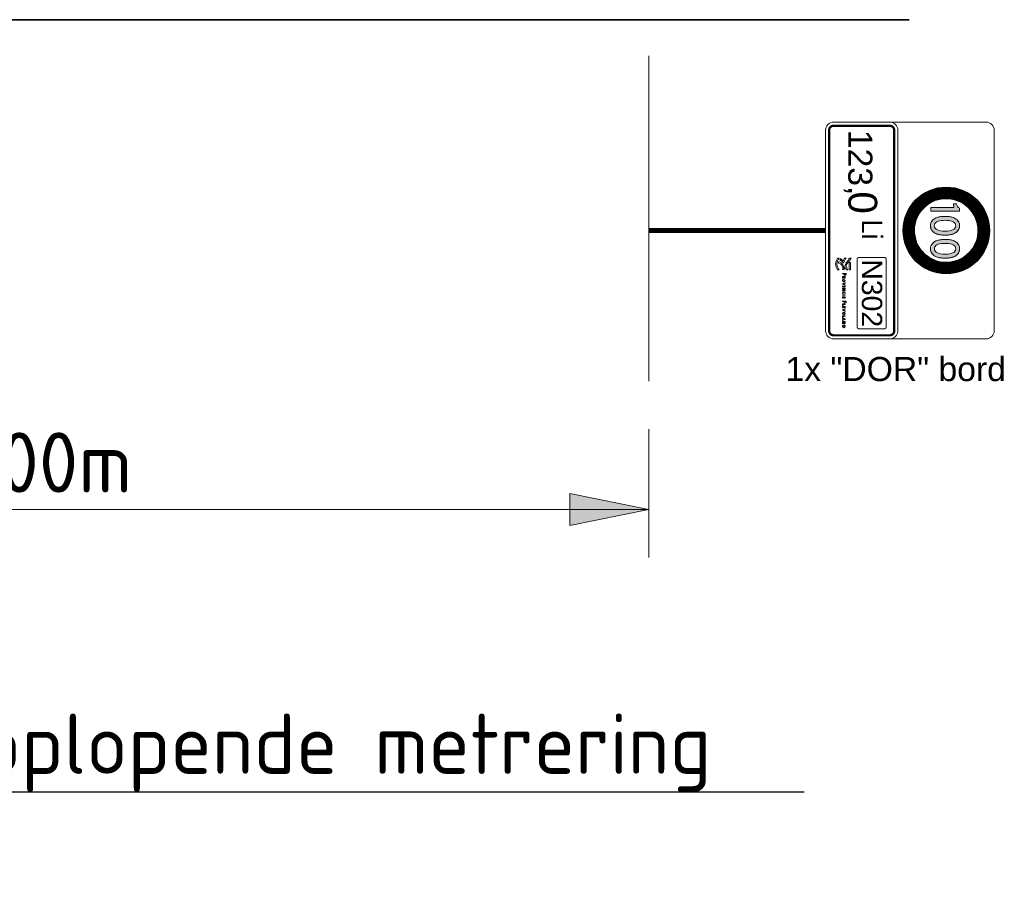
# Model space of a CAD drawing. Header units: metres. Extents: x -699 to 2316, y -1199 to 781.
# Tile 133 of 256: x -77.43 to -73.34, y -81.4 to -77.77. Entities that reach past the tile are written whole.
import ezdxf
from ezdxf import colors
from ezdxf.entities.mleader import LeaderData, LeaderLine
from ezdxf.math import Vec2, Vec3

# ---------------------------------------------------------------- set-up
doc = ezdxf.new("R2010")
doc.units = ezdxf.units.M
doc.header["$PDMODE"] = 1
for name, color, linetype, lineweight in [('B-WE-VW-VERKEERSTEKEN_BORD-G', 7, 'Continuous', 18), ('N-WE-VH-KANTVERHARDING-G', 210, 'Continuous', 35), ('X-XX-AL-AANPIJLING-M-100', 7, 'Continuous', 18), ('X-XX-AL-T25', 7, 'Continuous', 25)]:
    doc.layers.add(name, color=color, linetype=linetype, lineweight=lineweight)
doc.styles.add('ariel', font='arial.ttf')
doc.styles.add('NLCS-ISO Standaard', font='NLCS-ISO.ttf')
doc.styles.add('NLCS-ISO-M100-T25', font='NLCS-ISO.ttf', dxfattribs={"height": 0.25})
doc.dimstyles.new('NLCS-M100-T25-Pijl-A', dxfattribs={"dimtxt": 0.25, "dimasz": 0.1875, "dimexe": 0.2, "dimexo": 0.2, "dimgap": 0.06999999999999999, "dimtad": 1, "dimlfac": -1, "dimzin": 0, "dimdsep": 46, "dimtxsty": 'NLCS-ISO Standaard', "dimblk": 'Pijl', "dimblk1": 'Pijl', "dimblk2": 'Pijl', "dimcen": 2.5, "dimdle": 2, "dimclrd": 256, "dimclre": 256, "dimclrt": 256, "dimadec": 0, "dimazin": 0, "dimtfac": 1, "dimtofl": 0, "dimtmove": 0, "dimatfit": 3, "dimldrblk": 'Pijl', "dimfxl": 1, "dimtolj": 1, "dimtzin": 0, "dimlwd": 18, "dimlwe": 18, "dimarcsym": 0})

# ---------------------------------------------------------------- blocks, each defined once
blk = doc.blocks.new('Pijl')
h = blk.add_hatch(color=256)
h.paths.add_polyline_path([(2.220446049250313e-16, 0), (-1.75, 0.352142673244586), (-1.749922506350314, 1.310063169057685e-14)])
h.paths.add_polyline_path([(-1.749922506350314, 1.310063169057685e-14), (-1.749845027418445, -0.3520757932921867), (0, 0)])
for p, q in [((0, 0), (-1.75, 0.352142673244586)), ((-1.75, 0.352142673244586), (-1.749845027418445, -0.3520757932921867)), ((-1.901878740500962, 1.4210854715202e-14), (0, 0)), ((0, 0), (-1.749845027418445, -0.3520757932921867))]:
    blk.add_line(p, q)
blk = doc.blocks.new('*D629')
at = {"layer": 'Defpoints', "color": 0, "transparency": 16777216}
for p in [(-79.81727998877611, -79.27430228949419), (-74.81727998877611, -79.27430228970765), (-74.81727998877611, -79.80699782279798)]:
    blk.add_point(p, dxfattribs=at)
at = {"layer": 'X-XX-AL-AANPIJLING-M-100', "lineweight": 18, "transparency": 16777216}
for p, q in [((-79.81727998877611, -79.47430228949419), (-79.81727998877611, -80.00699782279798)), ((-74.81727998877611, -79.47430228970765), (-74.81727998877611, -80.00699782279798)), ((-79.62977998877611, -79.80699782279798), (-75.00477998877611, -79.80699782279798))]:
    blk.add_line(p, q, dxfattribs=at)
at = {"layer": 'X-XX-AL-AANPIJLING-M-100', "lineweight": 18, "transparency": 16777216, "xscale": 0.1875, "yscale": 0.1875, "zscale": 0.1875, "rotation": 180}
blk.add_blockref('Pijl', (-79.81727998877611, -79.80699782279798), dxfattribs=at)
at = {"layer": 'X-XX-AL-AANPIJLING-M-100', "lineweight": 18, "transparency": 16777216, "xscale": 0.1875, "yscale": 0.1875, "zscale": 0.1875}
blk.add_blockref('Pijl', (-74.81727998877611, -79.80699782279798), dxfattribs=at)
at = {"layer": 'X-XX-AL-AANPIJLING-M-100', "transparency": 16777216, "insert": (-77.31727998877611, -79.61199782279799), "char_height": 0.25, "attachment_point": 5, "style": 'NLCS-ISO Standaard'}
blk.add_mtext('\\A1;200m', dxfattribs=at)
blk = doc.blocks.new('Logo_PFL_Contour_HBBORD')
at = {"layer": 'B-WE-VW-VERKEERSTEKEN_BORD-G', "color": 8, "lineweight": 5}
for points in [[(-0.06342718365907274, -0.0162602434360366), (-0.04818596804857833, -0.0162602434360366), (-0.04818596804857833, -0.01382874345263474), (-0.06342718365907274, -0.01382874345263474), (-0.06342718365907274, -0.0162602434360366)], [(-0.01421348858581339, -0.03016442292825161), (-0.01421348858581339, -0.02466804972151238), (-0.0132521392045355, -0.02466804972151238), (-0.0132521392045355, -0.03016442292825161), (-0.01421348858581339, -0.03016442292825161)], [(0.003684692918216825, -0.03016442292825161), (0.003684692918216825, -0.02466804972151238), (0.004646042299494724, -0.02466804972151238), (0.004646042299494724, -0.03016442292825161), (0.003684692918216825, -0.03016442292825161)], [(0.007635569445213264, -0.03016442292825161), (0.007635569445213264, -0.02466804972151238), (0.01074261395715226, -0.02466804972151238), (0.01074261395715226, -0.02541844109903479), (0.008596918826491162, -0.02541844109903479), (0.008596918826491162, -0.02697224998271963), (0.01063713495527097, -0.02697224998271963), (0.01063713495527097, -0.02770143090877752), (0.008596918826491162, -0.02770143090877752), (0.008596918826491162, -0.02939253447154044), (0.01074261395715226, -0.02939253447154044), (0.01074261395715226, -0.03016442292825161), (0.007635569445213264, -0.03016442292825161)], [(0.01753569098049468, -0.02383310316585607), (0.01753569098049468, -0.0261479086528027), (0.02006202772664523, -0.0261479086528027), (0.02006202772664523, -0.02692982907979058), (0.01753569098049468, -0.02692982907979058), (0.01753569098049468, -0.03016442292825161), (0.01656344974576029, -0.03016442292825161), (0.01656344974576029, -0.02302968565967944), (0.02019960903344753, -0.02302968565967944), (0.02019960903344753, -0.02383310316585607), (0.01753569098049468, -0.02383310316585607)], [(0.02257575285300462, -0.03016442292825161), (0.02257575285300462, -0.02466804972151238), (0.02353710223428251, -0.02466804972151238), (0.02353710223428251, -0.02933979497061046), (0.02550336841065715, -0.02933979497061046), (0.02550336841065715, -0.03016442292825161), (0.02257575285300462, -0.03016442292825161)], [(0.02770065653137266, -0.03016442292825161), (0.02770065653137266, -0.02466804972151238), (0.03080770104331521, -0.02466804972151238), (0.03080770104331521, -0.02541844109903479), (0.02866200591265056, -0.02541844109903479), (0.02866200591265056, -0.02697224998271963), (0.03070222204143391, -0.02697224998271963), (0.03070222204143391, -0.02770143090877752), (0.02866200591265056, -0.02770143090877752), (0.02866200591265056, -0.02939253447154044), (0.03080770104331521, -0.02939253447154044), (0.03080770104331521, -0.03016442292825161), (0.02770065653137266, -0.03016442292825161)], [(0.04725841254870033, -0.03016442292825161), (0.04725841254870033, -0.02466804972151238), (0.04821976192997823, -0.02466804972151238), (0.04821976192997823, -0.02933979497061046), (0.05018602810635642, -0.02933979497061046), (0.05018602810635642, -0.03016442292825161), (0.04725841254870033, -0.03016442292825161)], [(0.05589221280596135, -0.03016442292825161), (0.0554588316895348, -0.02901217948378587), (0.05301733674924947, -0.02901217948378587), (0.05258395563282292, -0.03016442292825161), (0.05161171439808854, -0.03016442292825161), (0.0537465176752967, -0.02466804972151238), (0.05484602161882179, -0.02466804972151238), (0.05695961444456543, -0.03016442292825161), (0.05589221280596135, -0.03016442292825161)]]:
    blk.add_lwpolyline(points, dxfattribs=at)
for points, knots in [([(-0.0621237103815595, -0.03897067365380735), (-0.06336299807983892, -0.03873523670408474), (-0.06422988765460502, -0.03844129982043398), (-0.06523806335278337, -0.03813086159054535), (-0.06523806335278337, -0.03813086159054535), (-0.06264960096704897, -0.03348679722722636), (-0.06264960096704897, -0.03348679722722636), (-0.06264960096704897, -0.03348679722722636), (-0.05968787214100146, -0.02777610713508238), (-0.05344172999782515, -0.02784243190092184), (-0.05285217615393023, -0.02784940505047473), (-0.05123874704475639, -0.02796188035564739), (-0.05123874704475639, -0.02796188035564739), (-0.05123874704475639, -0.02796188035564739), (-0.05085152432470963, -0.02519811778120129), (-0.05682556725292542, -0.02491818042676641), (-0.06182544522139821, -0.02468444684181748), (-0.06400139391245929, -0.02164250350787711), (-0.06523457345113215, -0.02043636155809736), (-0.06667619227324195, -0.01902698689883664), (-0.07078040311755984, -0.01722695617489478), (-0.07124960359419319, -0.01703857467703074), (-0.07181648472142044, -0.01682661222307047), (-0.07223074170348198, -0.01621180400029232), (-0.07223074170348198, -0.01557863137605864), (-0.07223074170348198, -0.01557863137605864), (-0.07223074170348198, -0.01207880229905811), (-0.07223074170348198, -0.01207880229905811), (-0.07223074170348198, -0.01271367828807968), (-0.07187142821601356, -0.0131236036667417), (-0.07124786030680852, -0.01339044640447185), (-0.0708580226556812, -0.01358319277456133), (-0.06550841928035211, -0.0165318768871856), (-0.06399528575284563, -0.01787577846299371), (-0.06261384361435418, -0.01910198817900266), (-0.06013701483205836, -0.0224579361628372), (-0.05643747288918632, -0.02245442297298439), (-0.05643747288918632, -0.02245442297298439), (-0.05613833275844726, -0.02245442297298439), (-0.05613833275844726, -0.02245442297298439), (-0.05442112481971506, -0.02245005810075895), (-0.05080704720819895, -0.02110961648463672), (-0.04909681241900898, -0.02022966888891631), (-0.04883430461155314, -0.02010841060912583), (-0.04833545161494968, -0.01988165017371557), (-0.04819504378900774, -0.01938192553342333), (-0.04819504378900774, -0.01938192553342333), (-0.0481932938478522, -0.02162855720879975), (-0.0481932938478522, -0.02162855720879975), (-0.0481932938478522, -0.02222505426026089), (-0.04856917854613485, -0.02229744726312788), (-0.04908547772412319, -0.02252942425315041), (-0.05005265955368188, -0.02302744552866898), (-0.0522748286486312, -0.02402423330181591), (-0.0522748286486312, -0.02402423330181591), (-0.05205941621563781, -0.02410013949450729), (-0.0519547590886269, -0.02414549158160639), (-0.0517925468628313, -0.0242187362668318), (-0.04909768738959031, -0.02554698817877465), (-0.04885872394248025, -0.02801857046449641), (-0.04885872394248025, -0.02801857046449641), (-0.04885872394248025, -0.02801857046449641), (-0.04871307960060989, -0.03016310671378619), (-0.04871307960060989, -0.03016310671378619), (-0.04871307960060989, -0.03016310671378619), (-0.05103031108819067, -0.0296790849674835), (-0.05290275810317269, -0.0296790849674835), (-0.05805787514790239, -0.0296790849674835), (-0.06040475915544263, -0.03491272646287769), (-0.06040475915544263, -0.03491272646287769), (-0.06040475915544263, -0.03491272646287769), (-0.0621237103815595, -0.03897067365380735), (-0.0621237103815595, -0.03897067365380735)], [0, 0, 0, 0, 1, 1, 1, 2, 2, 2, 3, 3, 3, 4, 4, 4, 5, 5, 5, 6, 6, 6, 7, 7, 7, 8, 8, 8, 9, 9, 9, 10, 10, 10, 11, 11, 11, 12, 12, 12, 13, 13, 13, 14, 14, 14, 15, 15, 15, 16, 16, 16, 17, 17, 17, 18, 18, 18, 19, 19, 19, 20, 20, 20, 21, 21, 21, 22, 22, 22, 23, 23, 23, 24, 24, 24, 24]), ([(-0.07168915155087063, -0.03436184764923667), (-0.07168915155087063, -0.03436184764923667), (-0.06609710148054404, -0.02903755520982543), (-0.06609710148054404, -0.02903755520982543), (-0.06609710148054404, -0.02903755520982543), (-0.06929517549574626, -0.02759767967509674), (-0.07134815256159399, -0.02682850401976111), (-0.07188450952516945, -0.02657118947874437), (-0.07222899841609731, -0.02606624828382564), (-0.07222899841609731, -0.02547757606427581), (-0.07222899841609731, -0.02547757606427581), (-0.07222899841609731, -0.02261874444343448), (-0.07222899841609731, -0.02261874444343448), (-0.07222899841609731, -0.0231995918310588), (-0.07189584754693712, -0.02361643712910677), (-0.07134204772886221, -0.02387981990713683), (-0.06716457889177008, -0.02585604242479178), (-0.06245598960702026, -0.02833725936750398), (-0.06245598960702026, -0.02833725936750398), (-0.06245598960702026, -0.02833725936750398), (-0.06933006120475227, -0.03618285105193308), (-0.06933006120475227, -0.03618285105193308), (-0.07012456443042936, -0.0356604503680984), (-0.07089551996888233, -0.03503339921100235), (-0.07168915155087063, -0.03436184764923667)], [0, 0, 0, 0, 1, 1, 1, 2, 2, 2, 3, 3, 3, 4, 4, 4, 5, 5, 5, 6, 6, 6, 7, 7, 7, 8, 8, 8, 8]), ([(-0.07214134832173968, -0.04062857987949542), (-0.06873309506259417, -0.04326155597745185), (-0.06482249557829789, -0.044837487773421), (-0.06021768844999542, -0.044837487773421), (-0.05567479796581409, -0.044837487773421), (-0.05164995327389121, -0.04323366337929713), (-0.04826350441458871, -0.04065998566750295), (-0.04826350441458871, -0.04065998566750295), (-0.04826350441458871, -0.03705550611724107), (-0.04826350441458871, -0.03705550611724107), (-0.05137785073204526, -0.04022482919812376), (-0.05541490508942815, -0.04187837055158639), (-0.06021768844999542, -0.04187837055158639), (-0.06511639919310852, -0.04187837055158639), (-0.06851506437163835, -0.04022046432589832), (-0.07214134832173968, -0.0370433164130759), (-0.07214134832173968, -0.0370433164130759), (-0.07214134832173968, -0.04062857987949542), (-0.07214134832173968, -0.04062857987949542)], [0, 0, 0, 0, 1, 1, 1, 2, 2, 2, 3, 3, 3, 4, 4, 4, 5, 5, 5, 6, 6, 6, 6]), ([(-0.03934844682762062, -0.02745837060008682), (-0.03952787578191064, -0.02745837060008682), (-0.03972908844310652, -0.02745837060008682), (-0.03991940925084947, -0.0274371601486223), (-0.03991940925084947, -0.0274371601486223), (-0.03991940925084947, -0.03016442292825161), (-0.03991940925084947, -0.03016442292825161), (-0.03991940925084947, -0.03016442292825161), (-0.04089165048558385, -0.03016442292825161), (-0.04089165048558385, -0.03016442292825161), (-0.04089165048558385, -0.03016442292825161), (-0.04089165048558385, -0.02302968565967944), (-0.04089165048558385, -0.02302968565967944), (-0.04036310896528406, -0.02300876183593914), (-0.03978182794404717, -0.02298755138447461), (-0.03913691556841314, -0.02298755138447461), (-0.03749855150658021, -0.02298755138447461), (-0.03658994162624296, -0.02381189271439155), (-0.03658994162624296, -0.02508022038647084), (-0.03658994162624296, -0.02647552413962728), (-0.03773129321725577, -0.02745837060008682), (-0.03934844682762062, -0.02745837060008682)], [0, 0, 0, 0, 1, 1, 1, 2, 2, 2, 3, 3, 3, 4, 4, 4, 5, 5, 5, 6, 6, 6, 7, 7, 7, 7]), ([(-0.03924296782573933, -0.02379068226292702), (-0.03950723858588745, -0.02379068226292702), (-0.03971819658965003, -0.02379068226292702), (-0.03991940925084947, -0.02380128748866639), (-0.03991940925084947, -0.02380128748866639), (-0.03991940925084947, -0.02661281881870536), (-0.03991940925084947, -0.02661281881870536), (-0.03973940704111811, -0.02664463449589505), (-0.03953876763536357, -0.02665523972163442), (-0.03933755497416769, -0.02665523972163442), (-0.03828104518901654, -0.02664463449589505), (-0.03760460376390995, -0.02607367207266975), (-0.03760460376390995, -0.02517538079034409), (-0.03760460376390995, -0.0242876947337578), (-0.03812225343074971, -0.02379068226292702), (-0.03924296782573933, -0.02379068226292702)], [0, 0, 0, 0, 1, 1, 1, 2, 2, 2, 3, 3, 3, 4, 4, 4, 5, 5, 5, 5]), ([(-0.03152924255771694, -0.03016442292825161), (-0.03152924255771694, -0.03016442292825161), (-0.03329429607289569, -0.02780719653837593), (-0.03329429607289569, -0.02780719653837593), (-0.03329429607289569, -0.02780719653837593), (-0.03333671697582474, -0.02780719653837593), (-0.03333671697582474, -0.02780719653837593), (-0.03333671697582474, -0.02780719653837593), (-0.03333671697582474, -0.03016442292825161), (-0.03333671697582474, -0.03016442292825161), (-0.03333671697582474, -0.03016442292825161), (-0.03429806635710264, -0.03016442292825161), (-0.03429806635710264, -0.03016442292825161), (-0.03429806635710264, -0.03016442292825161), (-0.03429806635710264, -0.02466804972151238), (-0.03429806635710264, -0.02466804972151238), (-0.03393920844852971, -0.02464683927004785), (-0.03331550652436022, -0.02463623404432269), (-0.03266027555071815, -0.02463623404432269), (-0.03138134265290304, -0.02463623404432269), (-0.03064126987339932, -0.02514356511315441), (-0.03064126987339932, -0.0261160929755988), (-0.03064126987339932, -0.02704619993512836), (-0.03133892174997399, -0.0275956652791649), (-0.0322899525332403, -0.02769082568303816), (-0.03215294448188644, -0.02783901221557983), (-0.03199415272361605, -0.02805025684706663), (-0.03181472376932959, -0.0282721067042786), (-0.03181472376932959, -0.0282721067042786), (-0.03032425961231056, -0.03016442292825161), (-0.03032425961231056, -0.03016442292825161), (-0.03032425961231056, -0.03016442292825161), (-0.03152924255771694, -0.03016442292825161), (-0.03152924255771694, -0.03016442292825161)], [0, 0, 0, 0, 1, 1, 1, 2, 2, 2, 3, 3, 3, 4, 4, 4, 5, 5, 5, 6, 6, 6, 7, 7, 7, 8, 8, 8, 9, 9, 9, 10, 10, 10, 11, 11, 11, 11]), ([(-0.03278696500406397, -0.02537630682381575), (-0.03301913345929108, -0.02537630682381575), (-0.03317792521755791, -0.0253866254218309), (-0.03333671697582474, -0.02540783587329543), (-0.03333671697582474, -0.02540783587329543), (-0.03333671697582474, -0.02713075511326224), (-0.03333671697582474, -0.02713075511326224), (-0.03316760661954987, -0.02714136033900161), (-0.03295607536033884, -0.02715196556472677), (-0.03275543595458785, -0.02715196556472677), (-0.03208931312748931, -0.02715196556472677), (-0.03165593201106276, -0.02678192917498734), (-0.03165593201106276, -0.02621125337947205), (-0.03165593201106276, -0.02565089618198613), (-0.03208931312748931, -0.02537630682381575), (-0.03278696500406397, -0.02537630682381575)], [0, 0, 0, 0, 1, 1, 1, 2, 2, 2, 3, 3, 3, 4, 4, 4, 5, 5, 5, 5]), ([(-0.02586605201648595, -0.03024869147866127), (-0.02765231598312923, -0.03024869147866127), (-0.02848697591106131, -0.02909673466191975), (-0.02848697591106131, -0.02746897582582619), (-0.02848697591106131, -0.02565089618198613), (-0.02719772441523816, -0.02458349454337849), (-0.02569694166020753, -0.02458349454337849), (-0.02407978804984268, -0.02458349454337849), (-0.02304391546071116, -0.02554541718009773), (-0.02304391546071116, -0.02736321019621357), (-0.02304391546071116, -0.02920221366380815), (-0.02431252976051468, -0.03024869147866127), (-0.02586605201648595, -0.03024869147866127)], [0, 0, 0, 0, 1, 1, 1, 2, 2, 2, 3, 3, 3, 4, 4, 4, 4]), ([(-0.0257708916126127, -0.02540783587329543), (-0.02666918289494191, -0.02540783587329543), (-0.02746199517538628, -0.02609488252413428), (-0.02746199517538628, -0.0273844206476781), (-0.02746199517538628, -0.02850484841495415), (-0.02700740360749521, -0.02941374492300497), (-0.02580242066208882, -0.02941374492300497), (-0.02484049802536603, -0.02941374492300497), (-0.02407978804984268, -0.02875851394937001), (-0.02407978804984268, -0.02744776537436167), (-0.02407978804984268, -0.0261160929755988), (-0.02473501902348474, -0.02540783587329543), (-0.0257708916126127, -0.02540783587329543)], [0, 0, 0, 0, 1, 1, 1, 2, 2, 2, 3, 3, 3, 4, 4, 4, 4]), ([(-0.01835411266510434, -0.03016442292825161), (-0.01835411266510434, -0.03016442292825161), (-0.01945304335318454, -0.03016442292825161), (-0.01945304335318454, -0.03016442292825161), (-0.01945304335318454, -0.03016442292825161), (-0.0215884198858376, -0.02466804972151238), (-0.0215884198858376, -0.02466804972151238), (-0.0215884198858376, -0.02466804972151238), (-0.02052044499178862, -0.02466804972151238), (-0.02052044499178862, -0.02466804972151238), (-0.02052044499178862, -0.02466804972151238), (-0.01935788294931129, -0.02773324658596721), (-0.01935788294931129, -0.02773324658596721), (-0.01917845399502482, -0.02818755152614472), (-0.01901966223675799, -0.02866335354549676), (-0.01889297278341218, -0.02913886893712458), (-0.01889297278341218, -0.02913886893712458), (-0.01888265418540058, -0.02913886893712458), (-0.01888265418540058, -0.02913886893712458), (-0.01873475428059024, -0.02867395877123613), (-0.01858628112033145, -0.02818755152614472), (-0.01841717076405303, -0.02776477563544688), (-0.01841717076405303, -0.02776477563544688), (-0.0172018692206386, -0.02466804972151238), (-0.0172018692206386, -0.02466804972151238), (-0.0172018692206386, -0.02466804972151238), (-0.0161975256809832, -0.02466804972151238), (-0.0161975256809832, -0.02466804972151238), (-0.0161975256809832, -0.02466804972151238), (-0.01835411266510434, -0.03016442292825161), (-0.01835411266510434, -0.03016442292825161)], [0, 0, 0, 0, 1, 1, 1, 2, 2, 2, 3, 3, 3, 4, 4, 4, 5, 5, 5, 6, 6, 6, 7, 7, 7, 8, 8, 8, 9, 9, 9, 10, 10, 10, 10]), ([(-0.006690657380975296, -0.03016442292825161), (-0.006690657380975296, -0.03016442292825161), (-0.008761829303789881, -0.02694043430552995), (-0.008761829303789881, -0.02694043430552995), (-0.00898367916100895, -0.026602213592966), (-0.009206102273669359, -0.0262006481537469), (-0.009364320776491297, -0.02586242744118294), (-0.009364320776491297, -0.02586242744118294), (-0.009375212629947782, -0.02586242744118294), (-0.009375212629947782, -0.02586242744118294), (-0.009354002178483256, -0.02621125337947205), (-0.00933279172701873, -0.02658100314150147), (-0.00933279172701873, -0.02717288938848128), (-0.00933279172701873, -0.02717288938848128), (-0.00933279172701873, -0.03016442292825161), (-0.00933279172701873, -0.03016442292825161), (-0.00933279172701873, -0.03016442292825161), (-0.01026261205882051, -0.03016442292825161), (-0.01026261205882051, -0.03016442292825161), (-0.01026261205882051, -0.03016442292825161), (-0.01026261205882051, -0.02466804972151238), (-0.01026261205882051, -0.02466804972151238), (-0.01026261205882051, -0.02466804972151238), (-0.008994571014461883, -0.02466804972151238), (-0.008994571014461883, -0.02466804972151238), (-0.008994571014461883, -0.02466804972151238), (-0.006954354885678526, -0.02783901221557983), (-0.006954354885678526, -0.02783901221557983), (-0.006722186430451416, -0.02818755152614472), (-0.006500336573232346, -0.02856819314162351), (-0.006310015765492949, -0.02893794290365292), (-0.006310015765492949, -0.02893794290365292), (-0.006299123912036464, -0.02893794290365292), (-0.006299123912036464, -0.02893794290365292), (-0.006331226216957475, -0.02857879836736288), (-0.006341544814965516, -0.02798691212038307), (-0.006341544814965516, -0.02717288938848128), (-0.006341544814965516, -0.02717288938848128), (-0.006352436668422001, -0.02466804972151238), (-0.006352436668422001, -0.02466804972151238), (-0.006352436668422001, -0.02466804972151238), (-0.005411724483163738, -0.02466804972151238), (-0.005411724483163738, -0.02466804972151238), (-0.005411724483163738, -0.02466804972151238), (-0.005411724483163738, -0.03016442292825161), (-0.005411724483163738, -0.03016442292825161), (-0.005411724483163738, -0.03016442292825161), (-0.006690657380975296, -0.03016442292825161), (-0.006690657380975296, -0.03016442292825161)], [0, 0, 0, 0, 1, 1, 1, 2, 2, 2, 3, 3, 3, 4, 4, 4, 5, 5, 5, 6, 6, 6, 7, 7, 7, 8, 8, 8, 9, 9, 9, 10, 10, 10, 11, 11, 11, 12, 12, 12, 13, 13, 13, 14, 14, 14, 15, 15, 15, 16, 16, 16, 16]), ([(-0.0002558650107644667, -0.03023837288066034), (-0.002020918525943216, -0.03023837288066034), (-0.002940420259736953, -0.02921281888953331), (-0.002940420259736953, -0.02753232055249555), (-0.002940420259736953, -0.0259575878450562), (-0.002052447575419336, -0.02459409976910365), (-2.312330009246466e-05, -0.02459409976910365), (0.0003678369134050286, -0.02459409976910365), (0.0008224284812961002, -0.02464683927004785), (0.001203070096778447, -0.02475260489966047), (0.001203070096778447, -0.02475260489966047), (0.001107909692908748, -0.02560876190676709), (0.001107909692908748, -0.02560876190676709), (0.0006951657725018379, -0.02548178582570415), (0.0002829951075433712, -0.02540783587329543), (-0.0001182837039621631, -0.02540783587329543), (-0.001312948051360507, -0.02540783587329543), (-0.001915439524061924, -0.02628520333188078), (-0.001915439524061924, -0.0274371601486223), (-0.001915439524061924, -0.02870548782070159), (-0.001249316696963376, -0.02939253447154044), (-5.522560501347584e-05, -0.02939253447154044), (0.0003781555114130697, -0.02939253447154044), (0.0008327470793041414, -0.02928676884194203), (0.001170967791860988, -0.02912826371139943), (0.001170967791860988, -0.02912826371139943), (0.001255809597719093, -0.02997381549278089), (0.001255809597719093, -0.02997381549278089), (0.0008115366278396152, -0.03014321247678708), (0.0002938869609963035, -0.03023837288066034), (-0.0002558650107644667, -0.03023837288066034)], [0, 0, 0, 0, 1, 1, 1, 2, 2, 2, 3, 3, 3, 4, 4, 4, 5, 5, 5, 6, 6, 6, 7, 7, 7, 8, 8, 8, 9, 9, 9, 10, 10, 10, 10]), ([(0.03578470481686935, -0.03016442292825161), (0.03578470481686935, -0.03016442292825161), (0.0346857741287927, -0.03016442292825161), (0.0346857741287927, -0.03016442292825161), (0.0346857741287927, -0.03016442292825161), (0.03255039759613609, -0.02466804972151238), (0.03255039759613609, -0.02466804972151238), (0.03255039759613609, -0.02466804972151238), (0.03361837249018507, -0.02466804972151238), (0.03361837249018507, -0.02466804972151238), (0.03361837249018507, -0.02466804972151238), (0.0347809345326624, -0.02773324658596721), (0.0347809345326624, -0.02773324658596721), (0.03496036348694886, -0.02818755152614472), (0.03511915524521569, -0.02866335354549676), (0.03524584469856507, -0.02913886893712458), (0.03524584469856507, -0.02913886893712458), (0.03525616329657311, -0.02913886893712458), (0.03525616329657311, -0.02913886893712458), (0.03540463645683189, -0.02867395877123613), (0.03555253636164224, -0.02818755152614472), (0.03572164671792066, -0.02776477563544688), (0.03572164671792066, -0.02776477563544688), (0.03693694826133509, -0.02466804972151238), (0.03693694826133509, -0.02466804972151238), (0.03693694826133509, -0.02466804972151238), (0.03794071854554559, -0.02466804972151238), (0.03794071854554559, -0.02466804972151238), (0.03794071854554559, -0.02466804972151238), (0.03578470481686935, -0.03016442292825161), (0.03578470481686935, -0.03016442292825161)], [0, 0, 0, 0, 1, 1, 1, 2, 2, 2, 3, 3, 3, 4, 4, 4, 5, 5, 5, 6, 6, 6, 7, 7, 7, 8, 8, 8, 9, 9, 9, 10, 10, 10, 10]), ([(0.04200739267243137, -0.03024869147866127), (0.04022112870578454, -0.03024869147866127), (0.03938646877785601, -0.02909673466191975), (0.03938646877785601, -0.02746897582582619), (0.03938646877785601, -0.02565089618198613), (0.04067572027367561, -0.02458349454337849), (0.04217650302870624, -0.02458349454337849), (0.04379365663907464, -0.02458349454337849), (0.0448295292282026, -0.02554541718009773), (0.0448295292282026, -0.02736321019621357), (0.0448295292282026, -0.02920221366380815), (0.04356091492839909, -0.03024869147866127), (0.04200739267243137, -0.03024869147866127)], [0, 0, 0, 0, 1, 1, 1, 2, 2, 2, 3, 3, 3, 4, 4, 4, 4]), ([(0.04210255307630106, -0.02540783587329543), (0.04120426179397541, -0.02540783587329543), (0.04041144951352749, -0.02609488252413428), (0.04041144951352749, -0.0273844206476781), (0.04041144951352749, -0.02850484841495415), (0.04086604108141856, -0.02941374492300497), (0.04207102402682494, -0.02941374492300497), (0.04303294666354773, -0.02941374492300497), (0.04379365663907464, -0.02875851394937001), (0.04379365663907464, -0.02744776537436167), (0.04379365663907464, -0.0261160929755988), (0.04313842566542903, -0.02540783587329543), (0.04210255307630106, -0.02540783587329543)], [0, 0, 0, 0, 1, 1, 1, 2, 2, 2, 3, 3, 3, 4, 4, 4, 4]), ([(0.05454964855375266, -0.02658100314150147), (0.05443327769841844, -0.02627459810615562), (0.05432779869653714, -0.02593637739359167), (0.05424353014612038, -0.02567210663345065), (0.05424353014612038, -0.02567210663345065), (0.05423263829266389, -0.02567210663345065), (0.05423263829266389, -0.02567210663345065), (0.05416958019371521, -0.02594698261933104), (0.05406352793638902, -0.02626399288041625), (0.05394715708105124, -0.02657039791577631), (0.05394715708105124, -0.02657039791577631), (0.0532707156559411, -0.02830392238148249), (0.0532707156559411, -0.02830392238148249), (0.0532707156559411, -0.02830392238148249), (0.05521577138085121, -0.02830392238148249), (0.05521577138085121, -0.02830392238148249), (0.05521577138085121, -0.02830392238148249), (0.05454964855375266, -0.02658100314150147), (0.05454964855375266, -0.02658100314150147)], [0, 0, 0, 0, 1, 1, 1, 2, 2, 2, 3, 3, 3, 4, 4, 4, 5, 5, 5, 6, 6, 6, 6]), ([(0.06271739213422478, -0.03016442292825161), (0.06271739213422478, -0.03016442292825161), (0.0606462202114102, -0.02694043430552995), (0.0606462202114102, -0.02694043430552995), (0.06042379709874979, -0.026602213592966), (0.06020194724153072, -0.0262006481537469), (0.06004372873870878, -0.02586242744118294), (0.06004372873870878, -0.02586242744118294), (0.06003283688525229, -0.02586242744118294), (0.06003283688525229, -0.02586242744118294), (0.06005404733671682, -0.02621125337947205), (0.0600752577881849, -0.02658100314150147), (0.0600752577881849, -0.02717288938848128), (0.0600752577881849, -0.02717288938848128), (0.0600752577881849, -0.03016442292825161), (0.0600752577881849, -0.03016442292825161), (0.0600752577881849, -0.03016442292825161), (0.05914543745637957, -0.03016442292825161), (0.05914543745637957, -0.03016442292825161), (0.05914543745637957, -0.03016442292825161), (0.05914543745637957, -0.02466804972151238), (0.05914543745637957, -0.02466804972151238), (0.05914543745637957, -0.02466804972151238), (0.06041347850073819, -0.02466804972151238), (0.06041347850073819, -0.02466804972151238), (0.06041347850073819, -0.02466804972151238), (0.06245312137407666, -0.02783901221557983), (0.06245312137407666, -0.02783901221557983), (0.06268586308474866, -0.02818755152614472), (0.06290771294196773, -0.02856819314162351), (0.06309803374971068, -0.02893794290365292), (0.06309803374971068, -0.02893794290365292), (0.06310892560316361, -0.02893794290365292), (0.06310892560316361, -0.02893794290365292), (0.0630768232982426, -0.02857879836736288), (0.06306650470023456, -0.02798691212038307), (0.06306650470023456, -0.02717288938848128), (0.06306650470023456, -0.02717288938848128), (0.06305561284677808, -0.02466804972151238), (0.06305561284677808, -0.02466804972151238), (0.06305561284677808, -0.02466804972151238), (0.06399632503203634, -0.02466804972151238), (0.06399632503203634, -0.02466804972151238), (0.06399632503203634, -0.02466804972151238), (0.06399632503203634, -0.03016442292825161), (0.06399632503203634, -0.03016442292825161), (0.06399632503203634, -0.03016442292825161), (0.06271739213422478, -0.03016442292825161), (0.06271739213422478, -0.03016442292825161)], [0, 0, 0, 0, 1, 1, 1, 2, 2, 2, 3, 3, 3, 4, 4, 4, 5, 5, 5, 6, 6, 6, 7, 7, 7, 8, 8, 8, 9, 9, 9, 10, 10, 10, 11, 11, 11, 12, 12, 12, 13, 13, 13, 14, 14, 14, 15, 15, 15, 16, 16, 16, 16]), ([(0.06859096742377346, -0.03019595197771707), (0.06793573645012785, -0.03019595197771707), (0.06743872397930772, -0.03017474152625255), (0.06699502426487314, -0.03016442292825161), (0.06699502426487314, -0.03016442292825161), (0.06699502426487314, -0.02466804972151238), (0.06699502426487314, -0.02466804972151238), (0.06745993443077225, -0.02466804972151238), (0.06825274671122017, -0.02464683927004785), (0.06887587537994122, -0.02464683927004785), (0.07068334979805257, -0.02464683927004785), (0.07182470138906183, -0.02543965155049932), (0.07182470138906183, -0.02734199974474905), (0.07182470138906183, -0.0292973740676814), (0.07044028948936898, -0.03019595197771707), (0.06859096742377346, -0.03019595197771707)], [0, 0, 0, 0, 1, 1, 1, 2, 2, 2, 3, 3, 3, 4, 4, 4, 5, 5, 5, 5]), ([(0.06873886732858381, -0.02541844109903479), (0.0685061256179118, -0.02541844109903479), (0.06819943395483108, -0.02542904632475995), (0.06795637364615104, -0.02543965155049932), (0.06795637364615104, -0.02543965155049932), (0.06795637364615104, -0.02936100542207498), (0.06795637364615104, -0.02936100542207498), (0.0681254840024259, -0.02938192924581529), (0.06845338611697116, -0.02939253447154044), (0.06869644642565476, -0.02939253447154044), (0.0699438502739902, -0.02939253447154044), (0.0708100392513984, -0.02876883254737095), (0.0708100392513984, -0.02739502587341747), (0.0708100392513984, -0.02608427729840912), (0.07011296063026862, -0.02541844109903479), (0.06873886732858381, -0.02541844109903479)], [0, 0, 0, 0, 1, 1, 1, 2, 2, 2, 3, 3, 3, 4, 4, 4, 5, 5, 5, 5])]:
    blk.add_open_spline(points, degree=3, knots=knots, dxfattribs=at)

msp = doc.modelspace()

# ---------------------------------------------------------------- hatches: boundary and pattern name
at = {"layer": 'B-WE-VW-VERKEERSTEKEN_BORD-G', "lineweight": 5}
h = msp.add_hatch(color=8, dxfattribs=at)
edge = h.paths.add_edge_path()
edge.add_arc((-73.5861164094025, -78.79637397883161), 0.1100345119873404, 73.74499954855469, 91.32966226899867, ccw=False)
edge.add_arc((-73.56663468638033, -78.72843708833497), 0.03936143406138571, 16.47322139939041, 73.28871833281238, ccw=False)
edge.add_arc((-73.56172103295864, -78.725057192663), 0.03374168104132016, -54.362371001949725, 13.333941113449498, ccw=False)
edge.add_arc((-73.58220133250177, -78.6892075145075), 0.07493060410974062, -94.85505346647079, -57.608788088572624, ccw=False)
edge.add_arc((-73.59512885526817, -78.68922863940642), 0.0749306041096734, -122.20395840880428, -84.95769303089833, ccw=False)
edge.add_arc((-73.61549188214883, -78.72514505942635), 0.03374168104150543, 166.8533123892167, 234.5496245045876, ccw=False)
edge.add_arc((-73.61056720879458, -78.7285088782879), 0.03936143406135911, 106.8985351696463, 163.7140321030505, ccw=False)
edge.add_arc((-73.59086355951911, -78.79638173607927), 0.1100345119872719, 88.85759123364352, 106.44225395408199, ccw=False)
edge = h.paths.add_edge_path(flags=16)
edge.add_arc((-73.5861164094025, -78.79637397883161), 0.09378741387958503, 73.78819199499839, 91.54382707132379, ccw=False)
edge.add_arc((-73.56663468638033, -78.72843708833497), 0.02311433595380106, 17.611575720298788, 73.14324999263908, ccw=False)
edge.add_arc((-73.56172103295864, -78.725057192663), 0.01749458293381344, -53.00905657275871, 11.92068022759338, ccw=False)
edge.add_arc((-73.58220133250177, -78.6892075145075), 0.05868350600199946, -96.23012135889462, -58.10462343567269, ccw=False)
edge.add_arc((-73.59512885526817, -78.68922863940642), 0.05868350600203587, -121.70812306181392, -83.58262513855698, ccw=False)
edge.add_arc((-73.61549188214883, -78.72514505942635), 0.0174945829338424, 168.266573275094, 233.1963100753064, ccw=False)
edge.add_arc((-73.61056720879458, -78.7285088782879), 0.0231143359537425, 107.0440035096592, 162.5756777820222, ccw=False)
edge.add_arc((-73.59086355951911, -78.79638173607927), 0.09378741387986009, 88.6434264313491, 106.39906150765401, ccw=False)
h.paths.add_polyline_path([(-73.64939658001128, -78.6296580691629), (-73.64918267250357, -78.62570438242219), (-73.64852638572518, -78.62189968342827), (-73.64742911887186, -78.61824397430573), (-73.64589017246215, -78.61473725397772), (-73.64390954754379, -78.61137882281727), (-73.64148794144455, -78.60817008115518), (-73.63862395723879, -78.6051096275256), (-73.63531899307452, -78.6021981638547), (-73.63150712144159, -78.59953772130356), (-73.6271238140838, -78.59723033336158), (-73.62216907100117, -78.59527600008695), (-73.61664359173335, -78.59367472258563), (-73.61054597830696, -78.59242579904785), (-73.6038776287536, -78.59152993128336), (-73.59663714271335, -78.59098781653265), (-73.58882592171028, -78.59079805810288), (-73.58101412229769, -78.59096228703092), (-73.57377260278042, -78.5914807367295), (-73.56710206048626, -78.5923548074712), (-73.56100179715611, -78.5935837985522), (-73.55547251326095, -78.59516701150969), (-73.55051350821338, -78.59710514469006), (-73.54612548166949, -78.5993981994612), (-73.5423070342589, -78.6020461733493), (-73.53899537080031, -78.60494682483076), (-73.53612349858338, -78.60799790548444), (-73.5336928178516, -78.61119871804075), (-73.531702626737, -78.61455066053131), (-73.53015362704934, -78.61805233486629), (-73.52904511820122, -78.62170443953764), (-73.5283777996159, -78.62550697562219), (-73.52815027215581, -78.62945994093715), (-73.52836487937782, -78.6334136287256), (-73.5290197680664, -78.63721762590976), (-73.530116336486, -78.64087263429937), (-73.53165388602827, -78.64437795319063), (-73.53363311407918, -78.64773498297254), (-73.53605332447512, -78.6509416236), (-73.5389152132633, -78.6539999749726), (-73.54221738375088, -78.65690863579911), (-73.5460271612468, -78.6595662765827), (-73.55040767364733, -78.66187156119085), (-73.55536032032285, -78.66382449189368), (-73.56088440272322, -78.66542436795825), (-73.56698061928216, -78.6666718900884), (-73.57364827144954, -78.66756635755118), (-73.58088805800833, -78.66810847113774), (-73.58869927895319, -78.66829822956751), (-73.59651107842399, -78.66813400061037), (-73.60375329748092, -78.66761555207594), (-73.61042453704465, -78.66674288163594), (-73.61652619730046, -78.66551529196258), (-73.62205687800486, -78.66393348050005), (-73.62701797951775, -78.66199674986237), (-73.63140880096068, -78.65970579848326), (-73.6352293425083, -78.65706062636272), (-73.63854379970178, -78.65416277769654), (-73.64141776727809, -78.65111379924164), (-73.64384984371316, -78.64791508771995), (-73.64584143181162, -78.64456454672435), (-73.64739182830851, -78.64106427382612), (-73.64850103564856, -78.6374128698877), (-73.64916975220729, -78.63361103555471)])
edge = h.paths.add_edge_path(flags=16)
edge.add_arc((-73.58627258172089, -78.70080294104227), 0.09378741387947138, 73.788191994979, 91.54382707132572, ccw=False)
edge.add_arc((-73.56679085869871, -78.63286605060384), 0.0231143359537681, 17.611575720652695, 73.1432499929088, ccw=False)
edge.add_arc((-73.56187720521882, -78.62948615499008), 0.01749458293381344, -53.00905657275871, 11.92068022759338, ccw=False)
edge.add_arc((-73.58235750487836, -78.59363647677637), 0.05868350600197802, -96.2301213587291, -58.104623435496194, ccw=False)
edge.add_arc((-73.59528502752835, -78.59365760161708), 0.05868350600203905, -121.70812306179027, -83.58262513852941, ccw=False)
edge.add_arc((-73.61564805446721, -78.62957402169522), 0.0174945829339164, 168.2665732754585, 233.196310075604, ccw=False)
edge.add_arc((-73.61072338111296, -78.63293784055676), 0.02311433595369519, 107.04400350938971, 162.57567778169, ccw=False)
edge.add_arc((-73.5910197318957, -78.70081069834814), 0.09378741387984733, 88.64342643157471, 106.39906150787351, ccw=False)
edge = h.paths.add_edge_path()
edge.add_line((-73.64799074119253, -78.5536853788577), (-73.64796466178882, -78.56964489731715))
edge.add_line((-73.64796466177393, -78.56964489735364), (-73.52921095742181, -78.56945084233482))
edge.add_line((-73.52921095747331, -78.56945084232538), (-73.52923303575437, -78.55593985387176))
edge.add_arc((-73.5223318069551, -78.53906529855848), 0.01823122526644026, 180.1173623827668, 247.75678908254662, ccw=False)
edge.add_line((-73.54056299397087, -78.53910264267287), (-73.5536143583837, -78.53912396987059))
edge.add_line((-73.5536143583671, -78.53912396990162), (-73.55223502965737, -78.55352890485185))
edge.add_line((-73.55223502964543, -78.553528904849), (-73.64799074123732, -78.55368537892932))

# ---------------------------------------------------------------- linework, layer by layer
at = {"layer": 'B-WE-VW-VERKEERSTEKEN_BORD-G', "color": 8, "lineweight": 5}
msp.add_lwpolyline([(-73.81824506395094, -79.09930228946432, 0.4142135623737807), (-73.78438438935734, -79.06544161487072), (-73.78438438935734, -78.2331629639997, 0.4142135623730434), (-73.81824506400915, -78.19930228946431), (-74.05052371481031, -78.19930228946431, 0.4142135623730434), (-74.0843843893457, -78.23316296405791), (-74.08438438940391, -79.06544161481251, 0.4142135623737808), (-74.05052371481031, -79.09930228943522)], format="xyb", close=True, dxfattribs=at)
for points, const_width in [([(-74.06938438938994, -78.2331629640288), (-74.06938438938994, -79.06544161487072, 0.414213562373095), (-74.0505237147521, -79.08430228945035), (-73.81824506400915, -79.08430228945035, 0.4142135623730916), (-73.79938438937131, -79.06544161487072), (-73.79938438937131, -78.2331629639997, 0.414213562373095), (-73.81824506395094, -78.21430228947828), (-74.0505237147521, -78.21430228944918, 0.4142135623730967)], 0.009430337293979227), ([(-73.9532292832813, -78.76924823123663), (-73.9532292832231, -79.04865018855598, 0.414213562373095), (-73.94479446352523, -79.05708500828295), (-73.84091543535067, -79.05708500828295, 0.4142135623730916), (-73.8324806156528, -79.04865018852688), (-73.8324806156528, -78.76924823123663, 0.414213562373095), (-73.84091543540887, -78.76081341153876), (-73.94479446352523, -78.76081341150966, 0.4142135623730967)], 0.004217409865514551)]:
    msp.add_lwpolyline(points, format="xyb", close=True, dxfattribs=dict(at, const_width=const_width))
at = {"layer": 'B-WE-VW-VERKEERSTEKEN_BORD-G', "color": 8, "lineweight": 5, "flags": 128}
for points in [[(-73.41824506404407, -79.09930228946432, 0.4142135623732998), (-73.38438438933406, -79.06544161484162), (-73.38438438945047, -78.2331629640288, 0.4142135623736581), (-73.41824506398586, -78.19930228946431), (-73.81824506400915, -78.19930228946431, -0.4142135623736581), (-73.78438438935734, -78.2331629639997), (-73.78438438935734, -79.06544161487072, -0.4142135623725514), (-73.81824506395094, -79.09930228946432)], [(-73.64796466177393, -78.56964489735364), (-73.64799074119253, -78.5536853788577), (-73.55223502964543, -78.553528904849), (-73.5536143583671, -78.53912396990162), (-73.54056299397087, -78.53910264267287, 0.3040111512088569), (-73.52923303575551, -78.55593985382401), (-73.52921095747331, -78.56945084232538)], [(-73.64799074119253, -78.5536853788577), (-73.64796466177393, -78.56964489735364), (-73.52921095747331, -78.56945084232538), (-73.52923303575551, -78.55593985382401, -0.3040111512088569), (-73.54056299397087, -78.53910264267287), (-73.5536143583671, -78.53912396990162), (-73.55223502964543, -78.553528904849)], [(-73.63521814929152, -78.65706060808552, -0.3042823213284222), (-73.64850539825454, -78.62189964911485, -0.2531108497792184), (-73.62216487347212, -78.59527599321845, -0.07687848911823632), (-73.58882592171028, -78.59079805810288, -0.07687848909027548), (-73.55547251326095, -78.59516701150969, -0.2531108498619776), (-73.52904511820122, -78.62170443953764, -0.3042823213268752), (-73.54221738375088, -78.65690863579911, -0.1639635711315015), (-73.58869927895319, -78.66829822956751, -0.1639635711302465)], [(-73.58882592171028, -78.59079805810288, -0.07687848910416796), (-73.55547251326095, -78.59516701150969, -0.2531108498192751), (-73.52904511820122, -78.62170443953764, -0.3042823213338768), (-73.54221738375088, -78.65690863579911, -0.1639635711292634), (-73.58869927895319, -78.66829822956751, -0.1639635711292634), (-73.63521814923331, -78.65706060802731, -0.3042823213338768), (-73.64850539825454, -78.62189964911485, -0.2531108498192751), (-73.62216487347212, -78.59527599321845, -0.07687848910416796)], [(-73.62612862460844, -78.6435818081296, -0.2911408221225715), (-73.632777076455, -78.62601634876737, -0.2550985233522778), (-73.61683518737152, -78.61064617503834, -0.0757774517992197), (-73.58879936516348, -78.60704957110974, -0.07577745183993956), (-73.56075193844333, -78.61055452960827, -0.2550985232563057), (-73.54475990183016, -78.62587252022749, -0.2911408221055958), (-73.5513509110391, -78.64345961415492, -0.1679055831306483), (-73.58872595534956, -78.65197340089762, -0.1679055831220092)], [(-73.58879936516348, -78.60704957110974, -0.07762894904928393), (-73.56008816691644, -78.61074487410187, -0.2471586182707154), (-73.54475990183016, -78.62587252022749, -0.291140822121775), (-73.5513509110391, -78.64345961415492, -0.1679055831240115), (-73.58872595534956, -78.65197340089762, -0.1679055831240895), (-73.62612862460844, -78.6435818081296, -0.2911408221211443), (-73.632777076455, -78.62601634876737, -0.2471586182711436), (-73.61749833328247, -78.61083868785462, -0.07762894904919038)], [(-73.63506197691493, -78.75263164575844, -0.3042823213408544), (-73.64834922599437, -78.71747068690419, -0.2531108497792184), (-73.62200870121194, -78.69084703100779, -0.07687848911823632), (-73.5886697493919, -78.6863690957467, -0.07687848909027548), (-73.55531634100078, -78.69073804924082, -0.2531108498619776), (-73.52888894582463, -78.71727547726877, -0.3042823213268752), (-73.54206121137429, -78.75247967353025, -0.1639635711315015), (-73.5885431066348, -78.76386926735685, -0.1639635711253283)], [(-73.5886697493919, -78.6863690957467, -0.07687848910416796), (-73.55531634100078, -78.69073804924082, -0.2531108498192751), (-73.52888894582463, -78.71727547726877, -0.3042823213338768), (-73.54206121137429, -78.75247967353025, -0.1639635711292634), (-73.5885431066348, -78.76386926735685, -0.1639635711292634), (-73.63506197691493, -78.75263164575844, -0.3042823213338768), (-73.64834922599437, -78.71747068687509, -0.2531108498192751), (-73.62200870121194, -78.69084703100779, -0.07687848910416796)], [(-73.62597245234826, -78.73915284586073, -0.2911408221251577), (-73.63262090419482, -78.7215873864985, -0.2550985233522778), (-73.61667901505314, -78.70621721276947, -0.0757774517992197), (-73.5886431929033, -78.70262060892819, -0.07577745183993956), (-73.56059576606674, -78.7061255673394, -0.2550985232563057), (-73.54460372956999, -78.72144355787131, -0.2911408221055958), (-73.55119473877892, -78.73903065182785, -0.1679055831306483), (-73.58856978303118, -78.74754443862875, -0.1679055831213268)], [(-73.5886431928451, -78.70262060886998, -0.07762894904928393), (-73.55993199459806, -78.706315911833, -0.2471586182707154), (-73.54460372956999, -78.72144355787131, -0.291140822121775), (-73.55119473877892, -78.73903065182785, -0.1679055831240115), (-73.58856978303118, -78.74754443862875, -0.1679055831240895), (-73.62597245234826, -78.73915284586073, -0.2911408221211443), (-73.63262090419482, -78.7215873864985, -0.2471586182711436), (-73.61734216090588, -78.70640972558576, -0.07762894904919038)]]:
    msp.add_lwpolyline(points, format="xyb", close=True, dxfattribs=at)
at = {"layer": 'B-WE-VW-VERKEERSTEKEN_BORD-G', "color": 8, "lineweight": 5, "const_width": 0.0478, "flags": 128}
msp.add_lwpolyline([(-73.6086958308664, -78.49519802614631, -1.073594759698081), (-73.58211231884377, -78.80529590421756, -0.924711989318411), (-73.6086958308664, -78.49519802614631, -0.924711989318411)], format="xyb", dxfattribs=at)
at = {"layer": 'B-WE-VW-VERKEERSTEKEN_BORD-G', "color": 8, "lineweight": 5, "flags": 128}
msp.add_lwpolyline([(-73.6047335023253, -78.51879483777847, -1.074112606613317), (-73.58222401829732, -78.78136899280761, -0.9251580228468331), (-73.6047335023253, -78.51879483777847, -0.6819991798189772)], format="xyb", dxfattribs=at)
for points in [[(-73.64939658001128, -78.6296580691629), (-73.64918267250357, -78.62570438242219), (-73.64852638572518, -78.62189968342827), (-73.64742911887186, -78.61824397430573), (-73.64589017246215, -78.61473725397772), (-73.64390954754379, -78.61137882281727), (-73.64148794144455, -78.60817008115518), (-73.63862395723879, -78.6051096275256), (-73.63531899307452, -78.6021981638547), (-73.63150712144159, -78.59953772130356), (-73.6271238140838, -78.59723033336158), (-73.62216907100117, -78.59527600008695), (-73.61664359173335, -78.59367472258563), (-73.61054597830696, -78.59242579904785), (-73.6038776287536, -78.59152993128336), (-73.59663714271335, -78.59098781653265), (-73.58882592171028, -78.59079805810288), (-73.58101412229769, -78.59096228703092), (-73.57377260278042, -78.5914807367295), (-73.56710206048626, -78.5923548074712), (-73.56100179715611, -78.5935837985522), (-73.55547251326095, -78.59516701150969), (-73.55051350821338, -78.59710514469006), (-73.54612548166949, -78.5993981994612), (-73.5423070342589, -78.6020461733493), (-73.53899537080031, -78.60494682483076), (-73.53612349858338, -78.60799790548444), (-73.5336928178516, -78.61119871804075), (-73.531702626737, -78.61455066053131), (-73.53015362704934, -78.61805233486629), (-73.52904511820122, -78.62170443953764), (-73.5283777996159, -78.62550697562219), (-73.52815027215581, -78.62945994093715), (-73.52836487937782, -78.6334136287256), (-73.5290197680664, -78.63721762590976), (-73.530116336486, -78.64087263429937), (-73.53165388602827, -78.64437795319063), (-73.53363311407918, -78.64773498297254), (-73.53605332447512, -78.6509416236), (-73.5389152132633, -78.6539999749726), (-73.54221738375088, -78.65690863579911), (-73.5460271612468, -78.6595662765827), (-73.55040767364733, -78.66187156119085), (-73.55536032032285, -78.66382449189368), (-73.56088440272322, -78.66542436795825), (-73.56698061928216, -78.6666718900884), (-73.57364827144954, -78.66756635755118), (-73.58088805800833, -78.66810847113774), (-73.58869927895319, -78.66829822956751), (-73.59651107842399, -78.66813400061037), (-73.60375329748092, -78.66761555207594), (-73.61042453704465, -78.66674288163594), (-73.61652619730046, -78.66551529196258), (-73.62205687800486, -78.66393348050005), (-73.62701797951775, -78.66199674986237), (-73.63140880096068, -78.65970579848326), (-73.6352293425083, -78.65706062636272), (-73.63854379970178, -78.65416277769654), (-73.64141776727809, -78.65111379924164), (-73.64384984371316, -78.64791508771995), (-73.64584143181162, -78.64456454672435), (-73.64739182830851, -78.64106427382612), (-73.64850103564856, -78.6374128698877), (-73.64916975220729, -78.63361103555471), (-73.64939658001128, -78.6296580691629)], [(-73.64924040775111, -78.72522910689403), (-73.6490265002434, -78.72127542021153), (-73.64837021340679, -78.7174707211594), (-73.64727294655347, -78.71381501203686), (-73.64573400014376, -78.71030829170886), (-73.6437533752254, -78.7069498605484), (-73.64133176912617, -78.70374111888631), (-73.63846778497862, -78.70068066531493), (-73.63516282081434, -78.69776920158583), (-73.6313509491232, -78.6951087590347), (-73.62696764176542, -78.69280137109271), (-73.62201289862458, -78.69084703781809), (-73.61648741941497, -78.68924576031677), (-73.61038980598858, -78.68799683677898), (-73.60372145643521, -78.6871009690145), (-73.59648097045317, -78.68655885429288), (-73.5886697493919, -78.6863690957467), (-73.5808579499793, -78.68653332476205), (-73.57361643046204, -78.68705177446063), (-73.56694588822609, -78.68792584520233), (-73.56084562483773, -78.68915483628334), (-73.55531634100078, -78.69073804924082), (-73.55035733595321, -78.6926761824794), (-73.54596930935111, -78.69496923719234), (-73.54215086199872, -78.69761721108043), (-73.53883919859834, -78.7005178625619), (-73.5359673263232, -78.70356894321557), (-73.53353664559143, -78.70676975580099), (-73.53154645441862, -78.71012169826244), (-73.52999745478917, -78.71362337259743), (-73.52888894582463, -78.71727547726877), (-73.52822162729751, -78.72107801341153), (-73.52799409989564, -78.7250309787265), (-73.52820870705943, -78.72898466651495), (-73.52886359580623, -78.73278866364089), (-73.52996016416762, -78.7364436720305), (-73.53149771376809, -78.73994899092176), (-73.5334769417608, -78.74330602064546), (-73.53589715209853, -78.74651266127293), (-73.53875904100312, -78.74957101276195), (-73.54206121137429, -78.75247967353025), (-73.54587098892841, -78.75513731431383), (-73.55025150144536, -78.75744259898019), (-73.55520414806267, -78.75939552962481), (-73.56072823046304, -78.76099540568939), (-73.56682444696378, -78.76224292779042), (-73.57349209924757, -78.76313739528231), (-73.58073188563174, -78.76367950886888), (-73.5885431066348, -78.76386926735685), (-73.5963549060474, -78.7637050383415), (-73.60359712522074, -78.76318658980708), (-73.61026836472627, -78.76231391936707), (-73.61637002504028, -78.76108632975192), (-73.62190070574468, -78.75950451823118), (-73.62686180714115, -78.7575677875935), (-73.63125262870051, -78.75527683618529), (-73.63507317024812, -78.75263166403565), (-73.6383876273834, -78.74973381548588), (-73.6412615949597, -78.74668483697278), (-73.64369367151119, -78.74348612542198), (-73.64568525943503, -78.74013558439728), (-73.64723565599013, -78.73663531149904), (-73.64834486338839, -78.73298390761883), (-73.64901358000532, -78.72918207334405), (-73.64924040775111, -78.72522910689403)]]:
    msp.add_lwpolyline(points, close=True, dxfattribs=at)
at = {"layer": 'B-WE-VW-VERKEERSTEKEN_BORD-G', "color": 8, "lineweight": 5, "const_width": 0.02}
msp.add_lwpolyline([(-74.08438438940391, -78.64930228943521), (-74.81727998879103, -78.64930228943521)], dxfattribs=at)
at = {"layer": 'B-WE-VW-VERKEERSTEKEN_BORD-G', "color": 8, "lineweight": 5}
msp.add_circle((-73.58325554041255, -78.64920551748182), 0.1799999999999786, dxfattribs=at)
at = {"layer": 'N-WE-VH-KANTVERHARDING-G', "color": 8, "lineweight": 5}
msp.add_line((-74.81727998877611, -77.92430228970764), (-74.81727998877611, -79.27430228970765), dxfattribs=at)
at = {"layer": 'N-WE-VH-KANTVERHARDING-G', "flags": 128}
msp.add_lwpolyline([(-96.00524358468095, -77.77430229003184), (-73.73754350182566, -77.7743022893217)], dxfattribs=at)

# ---------------------------------------------------------------- block references
at = {"xscale": 2, "yscale": 2, "zscale": 2, "rotation": 270}
msp.add_blockref('Logo_PFL_Contour_HBBORD', (-73.9532292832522, -78.9089492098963), dxfattribs=at)

# ---------------------------------------------------------------- texts
at = {"layer": 'B-WE-VW-VERKEERSTEKEN_BORD-G', "color": 8, "lineweight": 5, "style": 'ariel'}
for s, height, p in [('123,', 0.1, (-73.9900875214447, -78.2315777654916)), ('0', 0.12, (-73.9900875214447, -78.4869692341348)), ('N302', 0.08434819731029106, (-73.93369845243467, -78.7688895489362))]:
    msp.add_text(s, height=height, rotation=270, dxfattribs=at).set_placement(p)
at = {"layer": 'B-WE-VW-VERKEERSTEKEN_BORD-G', "color": 8, "lineweight": 5, "style": 'ariel', "width": 0.9}
msp.add_text('Li', height=0.08434819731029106, rotation=270, dxfattribs=at).set_placement((-73.93369845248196, -78.60343680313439))
at = {"layer": 'B-WE-VW-VERKEERSTEKEN_BORD-G', "color": 8, "lineweight": 5, "style": 'ariel'}
msp.add_text('1x "DOR" bord', height=0.1, dxfattribs=at).set_placement((-74.25052371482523, -79.27430228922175))

# ---------------------------------------------------------------- dimensions: what is measured, and where the dimension line sits
at = {"layer": 'X-XX-AL-AANPIJLING-M-100'}
dim = msp.add_linear_dim(base=(-74.81727998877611, -79.80699782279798), p1=(-79.81727998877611, -79.27430228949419), p2=(-74.81727998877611, -79.27430228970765), text='200m', dimstyle='NLCS-M100-T25-Pijl-A', dxfattribs=at)
dim.commit()
dim.dimension.update_dxf_attribs({"geometry": '*D629', "text_midpoint": (-77.31727998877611, -79.61199782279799)})

# ---------------------------------------------------------------- leaders
at = {"layer": 'X-XX-AL-T25'}
ml = msp.add_multileader_mtext('Standard', dxfattribs=at)
ml.set_content('oplopende metrering', color=256, style='NLCS-ISO-M100-T25')
ml.set_leader_properties(color=256, linetype='ByLayer', lineweight=-1)
ml.build(insert=Vec2(0, 0))
ml.multileader.update_dxf_attribs({"text_left_attachment_type": 5, "text_right_attachment_type": 5, "dogleg_length": 0.25, "arrow_head_size": 0.25})
ctx = ml.context
ctx.base_point, ctx.char_height, ctx.arrow_head_size, ctx.landing_gap_size, ctx.plane_origin = Vec3(-77.68445550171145, -80.97962895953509), 0.25, 0.25, 0.09000000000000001, Vec3(-1.308389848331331, 4.070227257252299)
ctx.left_attachment, ctx.right_attachment = 5, 5
notes = []
notes.append((ctx, [(0, (1, 1, 0), (-77.93445550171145, -80.97962895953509), (1, 0), 0.25, [(0, [(-78.67908821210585, -80.97962895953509)], 0, [])])]))
ctx.mtext.insert, ctx.mtext.flow_direction = Vec3(-77.59445550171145, -80.65462895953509), 5
for ctx, leaders in notes:
    for number, flags, end, landing, length, lines in leaders:
        leader = LeaderData()
        leader.index, (leader.has_last_leader_line, leader.has_dogleg_vector, leader.attachment_direction) = number, flags
        leader.last_leader_point, leader.dogleg_vector, leader.dogleg_length = Vec3(end), Vec3(landing), length
        for number, points, colour, breaks in lines:
            line = LeaderLine()
            line.index, line.vertices, line.color, line.breaks = number, Vec3.list(points), colors.encode_raw_color(colour), breaks
            leader.lines.append(line)
        ctx.leaders.append(leader)

doc.saveas('drawing.dxf')
